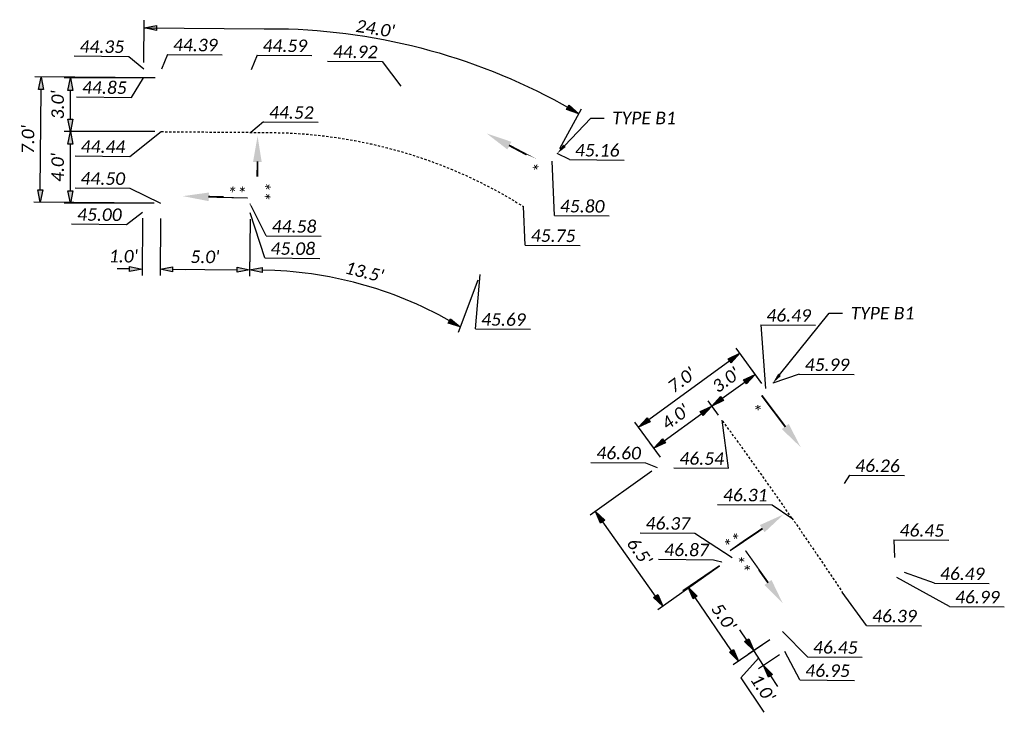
# Model space of a CAD drawing. Extents: x 2245516 to 2245827, y 596179 to 596303.
# Tile 1 of 3: x 2245690 to 2245745, y 596188 to 596227. Entities that reach past the tile are written whole.
import ezdxf
from ezdxf import colors
from ezdxf.entities.mleader import LeaderData, LeaderLine
from ezdxf.math import Vec2, Vec3

# ---------------------------------------------------------------- set-up
doc = ezdxf.new("R2010")
doc.units = 21
doc.header["$MEASUREMENT"] = 0
doc.linetypes.add('HIDDEN2', pattern=[0.1875, 0.125, -0.0625])
for name, color, linetype in [('PV_P_Curb_Ramp', 120, 'Continuous'), ('PV_P_Text', 7, 'Continuous'), ('TX_P_20', 7, 'Continuous')]:
    doc.layers.add(name, color=color, linetype=linetype)
doc.styles.add('P_Slanted_Normal', font='calibrii.ttf', dxfattribs={"height": 0.14})
doc.dimstyles.new('Dec-1  Slanted', dxfattribs={"dimtxt": 0.14, "dimasz": 0.14, "dimexe": 0.07, "dimexo": 0.07, "dimgap": 0.07, "dimtad": 1, "dimdec": 1, "dimzin": 3, "dimdsep": 46, "dimtxsty": 'P_Slanted_Normal', "dimblk": 'Dim1', "dimcen": 0, "dimclrd": 95, "dimclre": 95, "dimclrt": 7, "dimadec": 1, "dimazin": 3, "dimtfac": 1, "dimtdec": 1, "dimtix": 1, "dimtofl": 0, "dimtmove": 1, "dimatfit": 3, "dimldrblk": 'Dim1', "dimfxl": 1, "dimtolj": 1, "dimtzin": 0, "dimlwd": -1, "dimlwe": -1, "dimarcsym": 0})

# ---------------------------------------------------------------- blocks, each defined once
blk = doc.blocks.new('Dim1')
h = blk.add_hatch(color=4)
h.dxf.hatch_style = 1
h.paths.add_polyline_path([(0, 0), (-1, -0.2), (-1, 0.2)])
at = {"color": 4}
blk.add_lwpolyline([(0, 0), (-1, -0.2), (-1, 0.2), (0, 0)], dxfattribs=at)
blk = doc.blocks.new('*D1048')
at = {"layer": 'Defpoints', "color": 0, "transparency": 16777216}
for p in [(2245691.403, 596223.943), (2245698.121, 596223.89), (2245698.065, 596216.891)]:
    blk.add_point(p, dxfattribs=at)
at = {"layer": 'PV_P_Text', "color": 95, "linetype": 'Continuous', "transparency": 16777216}
for p, q in [((2245697.771, 596223.893), (2245691.053, 596223.946)), ((2245691.353, 596217.644), (2245691.398, 596223.243)), ((2245697.716, 596216.893), (2245690.998, 596216.946))]:
    blk.add_line(p, q, dxfattribs=at)
at = {"layer": 'PV_P_Text', "color": 95, "transparency": 16777216, "xscale": 0.7000000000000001, "yscale": 0.7000000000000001, "zscale": 0.7000000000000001}
for p, rotation in [((2245691.403, 596223.943), 89.5482645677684), ((2245691.348, 596216.944), 269.5482645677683)]:
    blk.add_blockref('Dim1', p, dxfattribs=dict(at, rotation=rotation))
at = {"layer": 'PV_P_Text', "color": 7, "transparency": 16777216, "insert": (2245690.667, 596220.449), "char_height": 0.7, "attachment_point": 5, "rotation": 89.5483, "style": 'P_Slanted_Normal'}
blk.add_mtext("\\A1;7.0'", dxfattribs=at)
blk = doc.blocks.new('*D1049')
at = {"layer": 'Defpoints', "color": 0, "transparency": 16777216}
for p in [(2245697.062, 596216.399), (2245698.062, 596216.391), (2245698.036, 596213.205)]:
    blk.add_point(p, dxfattribs=at)
at = {"layer": 'PV_P_Text', "color": 95, "linetype": 'Continuous', "transparency": 16777216}
for p, q in [((2245697.059, 596216.049), (2245697.034, 596212.863)), ((2245698.059, 596216.041), (2245698.034, 596212.855)), ((2245696.336, 596213.218), (2245695.637, 596213.224)), ((2245698.736, 596213.2), (2245699.436, 596213.194))]:
    blk.add_line(p, q, dxfattribs=at)
at = {"layer": 'PV_P_Text', "color": 95, "transparency": 16777216, "xscale": 0.7000000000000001, "yscale": 0.7000000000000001, "zscale": 0.7000000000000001}
for p, rotation in [((2245697.036, 596213.213), 359.5482645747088), ((2245698.036, 596213.205), 179.5482645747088)]:
    blk.add_blockref('Dim1', p, dxfattribs=dict(at, rotation=rotation))
at = {"layer": 'PV_P_Text', "color": 7, "transparency": 16777216, "insert": (2245695.992, 596213.93), "char_height": 0.7, "attachment_point": 5, "rotation": 359.5483, "style": 'P_Slanted_Normal'}
blk.add_mtext("\\A1;1.0'", dxfattribs=at)
blk = doc.blocks.new('*D1050')
at = {"layer": 'Defpoints', "color": 0, "transparency": 16777216}
for p in [(2245698.062, 596216.391), (2245703.061, 596216.351), (2245703.036, 596213.166)]:
    blk.add_point(p, dxfattribs=at)
at = {"layer": 'PV_P_Text', "color": 95, "linetype": 'Continuous', "transparency": 16777216}
for p, q in [((2245698.059, 596216.041), (2245698.034, 596212.855)), ((2245703.059, 596216.001), (2245703.034, 596212.816)), ((2245698.736, 596213.2), (2245702.336, 596213.171))]:
    blk.add_line(p, q, dxfattribs=at)
at = {"layer": 'PV_P_Text', "color": 95, "transparency": 16777216, "xscale": 0.7000000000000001, "yscale": 0.7000000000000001, "zscale": 0.7000000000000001}
for p, rotation in [((2245698.036, 596213.205), 179.5482645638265), ((2245703.036, 596213.166), 359.5482645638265)]:
    blk.add_blockref('Dim1', p, dxfattribs=dict(at, rotation=rotation))
at = {"layer": 'PV_P_Text', "color": 7, "transparency": 16777216, "insert": (2245700.542, 596213.894), "char_height": 0.7, "attachment_point": 5, "rotation": 359.5483, "style": 'P_Slanted_Normal'}
blk.add_mtext("\\A1;5.0'", dxfattribs=at)
blk = doc.blocks.new('*D1051')
at = {"layer": 'Defpoints', "color": 0, "transparency": 16777216}
for p in [(2245732.358, 596192.689), (2245731.17, 596191.9), (2245732.911, 596191.855)]:
    blk.add_point(p, dxfattribs=at)
at = {"layer": 'PV_P_Text', "color": 95, "linetype": 'Continuous', "transparency": 16777216}
for p, q in [((2245730.783, 596192.483), (2245730.396, 596193.066)), ((2245732.067, 596192.495), (2245730.878, 596191.706)), ((2245731.723, 596191.067), (2245731.17, 596191.9)), ((2245731.446, 596191.483), (2245730.454, 596190.377)), ((2245732.62, 596191.662), (2245731.431, 596190.873)), ((2245730.454, 596190.377), (2245731.733, 596188.45)), ((2245732.11, 596190.483), (2245732.497, 596189.9))]:
    blk.add_line(p, q, dxfattribs=at)
at = {"layer": 'PV_P_Text', "color": 95, "transparency": 16777216, "xscale": 0.7000000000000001, "yscale": 0.7000000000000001, "zscale": 0.7000000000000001}
for p, rotation in [((2245731.17, 596191.9), 303.5683915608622), ((2245731.723, 596191.067), 123.5683915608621)]:
    blk.add_blockref('Dim1', p, dxfattribs=dict(at, rotation=rotation))
at = {"layer": 'PV_P_Text', "color": 7, "transparency": 16777216, "insert": (2245731.684, 596189.806), "char_height": 0.7, "attachment_point": 5, "rotation": 303.5684, "style": 'P_Slanted_Normal'}
blk.add_mtext("\\A1;1.0'", dxfattribs=at)
blk = doc.blocks.new('*D1052')
at = {"layer": 'Defpoints', "color": 0, "transparency": 16777216}
for p in [(2245729.547, 596196.824), (2245727.51, 596195.439), (2245732.358, 596192.689)]:
    blk.add_point(p, dxfattribs=at)
at = {"layer": 'PV_P_Text', "color": 95, "linetype": 'Continuous', "transparency": 16777216}
for p, q in [((2245729.257, 596196.627), (2245727.22, 596195.242)), ((2245729.928, 596191.882), (2245727.903, 596194.86)), ((2245732.069, 596192.492), (2245730.032, 596191.107))]:
    blk.add_line(p, q, dxfattribs=at)
at = {"layer": 'PV_P_Text', "color": 95, "transparency": 16777216, "xscale": 0.7000000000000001, "yscale": 0.7000000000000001, "zscale": 0.7000000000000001}
for p, rotation in [((2245727.51, 596195.439), 124.2122185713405), ((2245730.321, 596191.304), 304.2122185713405)]:
    blk.add_blockref('Dim1', p, dxfattribs=dict(at, rotation=rotation))
at = {"layer": 'PV_P_Text', "color": 7, "transparency": 16777216, "insert": (2245729.502, 596193.77), "char_height": 0.7, "attachment_point": 5, "rotation": 304.2122, "style": 'P_Slanted_Normal'}
blk.add_mtext("\\A1;5.0'", dxfattribs=at)
blk = doc.blocks.new('*D1053')
at = {"layer": 'Defpoints', "color": 0, "transparency": 16777216}
for p in [(2245725.777, 596202.119), (2245722.336, 596199.669), (2245729.547, 596196.824)]:
    blk.add_point(p, dxfattribs=at)
at = {"layer": 'PV_P_Text', "color": 95, "linetype": 'Continuous', "transparency": 16777216}
for p, q in [((2245725.492, 596201.916), (2245722.051, 596199.466)), ((2245725.699, 596194.944), (2245722.742, 596199.099)), ((2245729.262, 596196.621), (2245725.82, 596194.171))]:
    blk.add_line(p, q, dxfattribs=at)
at = {"layer": 'PV_P_Text', "color": 95, "transparency": 16777216, "xscale": 0.7000000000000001, "yscale": 0.7000000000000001, "zscale": 0.7000000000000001}
for p, rotation in [((2245722.336, 596199.669), 125.4461703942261), ((2245726.105, 596194.374), 305.4461703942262)]:
    blk.add_blockref('Dim1', p, dxfattribs=dict(at, rotation=rotation))
at = {"layer": 'PV_P_Text', "color": 7, "transparency": 16777216, "insert": (2245724.798, 596197.432), "char_height": 0.7, "attachment_point": 5, "rotation": 305.4462, "style": 'P_Slanted_Normal'}
blk.add_mtext("\\A1;6.5'", dxfattribs=at)
blk = doc.blocks.new('*D1055')
at = {"layer": 'Defpoints', "color": 0, "transparency": 16777216}
for p in [(2245731.834, 596206.542), (2245724.747, 596204.377), (2245726.181, 596202.414)]:
    blk.add_point(p, dxfattribs=at)
at = {"layer": 'PV_P_Text', "color": 95, "linetype": 'Continuous', "transparency": 16777216}
for p, q in [((2245731.627, 596206.825), (2245730.193, 596208.788)), ((2245729.835, 596208.093), (2245725.312, 596204.79)), ((2245725.975, 596202.696), (2245724.541, 596204.66))]:
    blk.add_line(p, q, dxfattribs=at)
at = {"layer": 'PV_P_Text', "color": 95, "transparency": 16777216, "xscale": 0.7000000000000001, "yscale": 0.7000000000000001, "zscale": 0.7000000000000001}
for p, rotation in [((2245730.4, 596208.506), 36.1435909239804), ((2245724.747, 596204.377), 216.1435909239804)]:
    blk.add_blockref('Dim1', p, dxfattribs=dict(at, rotation=rotation))
at = {"layer": 'PV_P_Text', "color": 7, "transparency": 16777216, "insert": (2245727.155, 596207.014), "char_height": 0.7, "attachment_point": 5, "rotation": 36.1436, "style": 'P_Slanted_Normal'}
blk.add_mtext("\\A1;7.0'", dxfattribs=at)
blk = doc.blocks.new('ARR')
at = {"const_width": 0.0138}
blk.add_lwpolyline([(0.295, 0.0008), (0.0014, 0.0008)], dxfattribs=at)
blk.add_solid([(0.2917, 0.0322), (0.292, -0.0319), (0.4843, 0.001)])
blk = doc.blocks.new('*D1062')
at = {"layer": 'Defpoints', "color": 0, "transparency": 16777216}
for p in [(2245693.033, 596223.89), (2245698.121, 596223.89), (2245698.097, 596220.891)]:
    blk.add_point(p, dxfattribs=at)
at = {"layer": 'PV_P_Text', "color": 95, "linetype": 'Continuous', "transparency": 16777216}
for p, q in [((2245697.771, 596223.89), (2245692.683, 596223.89)), ((2245693.033, 596221.591), (2245693.033, 596223.19)), ((2245697.747, 596220.891), (2245692.683, 596220.891))]:
    blk.add_line(p, q, dxfattribs=at)
at = {"layer": 'PV_P_Text', "color": 95, "transparency": 16777216, "xscale": 0.7000000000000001, "yscale": 0.7000000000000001, "zscale": 0.7000000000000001}
for p, rotation in [((2245693.033, 596223.89), 90), ((2245693.033, 596220.891), 270)]:
    blk.add_blockref('Dim1', p, dxfattribs=dict(at, rotation=rotation))
at = {"layer": 'PV_P_Text', "color": 7, "transparency": 16777216, "insert": (2245692.324, 596222.39), "char_height": 0.7, "attachment_point": 5, "rotation": 90, "style": 'P_Slanted_Normal'}
blk.add_mtext("\\A1;3.0'", dxfattribs=at)
blk = doc.blocks.new('*D1063')
at = {"layer": 'Defpoints', "color": 0, "transparency": 16777216}
for p in [(2245693.033, 596220.891), (2245698.097, 596220.891), (2245698.065, 596216.891)]:
    blk.add_point(p, dxfattribs=at)
at = {"layer": 'PV_P_Text', "color": 95, "linetype": 'Continuous', "transparency": 16777216}
for p, q in [((2245697.747, 596220.891), (2245692.683, 596220.891)), ((2245693.033, 596217.591), (2245693.033, 596220.191)), ((2245697.715, 596216.891), (2245692.683, 596216.891))]:
    blk.add_line(p, q, dxfattribs=at)
at = {"layer": 'PV_P_Text', "color": 95, "transparency": 16777216, "xscale": 0.7000000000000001, "yscale": 0.7000000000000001, "zscale": 0.7000000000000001}
for p, rotation in [((2245693.033, 596220.891), 90), ((2245693.033, 596216.891), 270)]:
    blk.add_blockref('Dim1', p, dxfattribs=dict(at, rotation=rotation))
at = {"layer": 'PV_P_Text', "color": 7, "transparency": 16777216, "insert": (2245692.324, 596218.891), "char_height": 0.7, "attachment_point": 5, "rotation": 90, "style": 'P_Slanted_Normal'}
blk.add_mtext("\\A1;4.0'", dxfattribs=at)
blk = doc.blocks.new('*D1064')
at = {"layer": 'Defpoints', "color": 0, "transparency": 16777216}
for p in [(2245728.835, 596205.562), (2245729.411, 596204.773), (2245726.181, 596202.414)]:
    blk.add_point(p, dxfattribs=at)
at = {"layer": 'PV_P_Text', "color": 95, "linetype": 'Continuous', "transparency": 16777216}
for p, q in [((2245729.205, 596205.056), (2245728.629, 596205.844)), ((2245726.17, 596203.615), (2245728.27, 596205.149)), ((2245725.975, 596202.696), (2245725.399, 596203.485))]:
    blk.add_line(p, q, dxfattribs=at)
at = {"layer": 'PV_P_Text', "color": 95, "transparency": 16777216, "xscale": 0.7000000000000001, "yscale": 0.7000000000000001, "zscale": 0.7000000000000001}
for p, rotation in [((2245728.835, 596205.562), 36.14359092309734), ((2245725.605, 596203.203), 216.1435909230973)]:
    blk.add_blockref('Dim1', p, dxfattribs=dict(at, rotation=rotation))
at = {"layer": 'PV_P_Text', "color": 7, "transparency": 16777216, "insert": (2245726.802, 596204.954), "char_height": 0.7, "attachment_point": 5, "rotation": 36.1436, "style": 'P_Slanted_Normal'}
blk.add_mtext("\\A1;4.0'", dxfattribs=at)
blk = doc.blocks.new('*D1065')
at = {"layer": 'Defpoints', "color": 0, "transparency": 16777216}
for p in [(2245731.258, 596207.331), (2245731.834, 596206.542), (2245729.411, 596204.773)]:
    blk.add_point(p, dxfattribs=at)
at = {"layer": 'PV_P_Text', "color": 95, "linetype": 'Continuous', "transparency": 16777216}
for p, q in [((2245731.627, 596206.825), (2245731.051, 596207.614)), ((2245729.4, 596205.975), (2245730.692, 596206.918)), ((2245729.205, 596205.056), (2245728.629, 596205.844))]:
    blk.add_line(p, q, dxfattribs=at)
at = {"layer": 'PV_P_Text', "color": 95, "transparency": 16777216, "xscale": 0.7000000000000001, "yscale": 0.7000000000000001, "zscale": 0.7000000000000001}
for p, rotation in [((2245731.258, 596207.331), 36.14359092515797), ((2245728.835, 596205.562), 216.143590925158)]:
    blk.add_blockref('Dim1', p, dxfattribs=dict(at, rotation=rotation))
at = {"layer": 'PV_P_Text', "color": 7, "transparency": 16777216, "insert": (2245729.628, 596207.019), "char_height": 0.7, "attachment_point": 5, "rotation": 36.1436, "style": 'P_Slanted_Normal'}
blk.add_mtext("\\A1;3.0'", dxfattribs=at)

msp = doc.modelspace()

# ---------------------------------------------------------------- linework, layer by layer
at = {"layer": 'PV_P_Curb_Ramp', "linetype": 'HIDDEN2', "flags": 128}
msp.add_lwpolyline([(2245733.302, 596199.305, -0.004605), (2245736.113, 596195.17, -0.004554)], format="xyb", dxfattribs=at)
at = {"layer": 'PV_P_Text', "color": 95, "linetype": 'Continuous'}
for p, q in [((2245697.127, 596224.748), (2245697.146, 596227.111)), ((2245720.357, 596219.957), (2245721.553, 596222.163)), ((2245703.059, 596216.001), (2245703.034, 596212.84)), ((2245715.779, 596212.584), (2245714.675, 596209.677))]:
    msp.add_line(p, q, dxfattribs=at)
for points in [[(2245697.143, 596226.695), (2245703.846, 596226.642), (2245705.212, 596226.629, -0.126393), (2245721.407, 596221.894, -0.047225)], [(2245714.79, 596209.978, 0.124914), (2245704.436, 596213.138), (2245703.736, 596213.16)]]:
    msp.add_lwpolyline(points, format="xyb", dxfattribs=at)
at = {"layer": 'TX_P_20', "flags": 128}
for points in [[(2245693.234, 596225.117), (2245696.291, 596225.093)], [(2245696.291, 596225.093), (2245697.125, 596224.398)], [(2245698.451, 596225.207), (2245698.125, 596224.39)], [(2245698.451, 596225.207), (2245701.508, 596225.183)], [(2245703.451, 596225.168), (2245703.124, 596224.351)], [(2245703.451, 596225.168), (2245706.508, 596225.144)], [(2245707.374, 596224.826), (2245710.431, 596224.802)], [(2245710.431, 596224.802), (2245711.469, 596223.425)], [(2245696.433, 596222.807), (2245697.121, 596223.898)], [(2245693.376, 596222.831), (2245696.433, 596222.807)], [(2245703.811, 596221.441), (2245703.097, 596220.851)], [(2245703.811, 596221.441), (2245706.868, 596221.417)], [(2245696.358, 596219.509), (2245698.097, 596220.891)], [(2245693.3, 596219.533), (2245696.358, 596219.509)], [(2245720.882, 596219.328), (2245720.197, 596219.662)], [(2245720.046, 596216.202), (2245719.929, 596219.24)], [(2245720.882, 596219.328), (2245723.939, 596219.304)], [(2245693.289, 596217.748), (2245696.347, 596217.724)], [(2245696.347, 596217.724), (2245698.065, 596216.891)], [(2245703.964, 596215.075), (2245703.065, 596216.851)], [(2245718.423, 596214.556), (2245718.32, 596216.708)], [(2245696.155, 596215.711), (2245697.062, 596216.399)], [(2245703.893, 596213.835), (2245703.061, 596216.351)], [(2245720.046, 596216.202), (2245723.103, 596216.178)], [(2245693.098, 596215.735), (2245696.155, 596215.711)], [(2245703.964, 596215.075), (2245707.021, 596215.051)], [(2245718.423, 596214.556), (2245721.48, 596214.532)], [(2245703.893, 596213.835), (2245706.95, 596213.811)], [(2245715.648, 596209.872), (2245715.907, 596212.91)], [(2245731.572, 596210.101), (2245731.834, 596206.542)], [(2245731.572, 596210.101), (2245734.629, 596210.077)], [(2245715.648, 596209.872), (2245718.705, 596209.848)], [(2245733.714, 596207.345), (2245732.238, 596206.837)], [(2245733.714, 596207.345), (2245736.771, 596207.321)], [(2245729.773, 596202.083), (2245729.411, 596204.773)], [(2245722.08, 596202.414), (2245725.138, 596202.39)], [(2245725.138, 596202.39), (2245725.777, 596202.119)], [(2245726.716, 596202.107), (2245729.773, 596202.083)], [(2245736.527, 596201.701), (2245736.222, 596201.236)], [(2245736.527, 596201.701), (2245739.584, 596201.677)], [(2245729.147, 596200.066), (2245732.204, 596200.042)], [(2245732.204, 596200.042), (2245733.302, 596199.305)], [(2245724.827, 596198.481), (2245727.884, 596198.457)], [(2245739.001, 596198.093), (2245742.058, 596198.069)], [(2245739.001, 596198.093), (2245739.032, 596197.1)], [(2245725.866, 596197.002), (2245728.923, 596196.978)], [(2245728.923, 596196.978), (2245729.547, 596196.824)], [(2245742.102, 596194.363), (2245739.168, 596195.991)], [(2245741.26, 596195.668), (2245739.585, 596196.266)], [(2245741.26, 596195.668), (2245744.317, 596195.644)], [(2245737.473, 596193.306), (2245736.113, 596195.17)], [(2245742.102, 596194.363), (2245745.159, 596194.339)], [(2245737.473, 596193.306), (2245740.53, 596193.282)], [(2245734.174, 596191.556), (2245732.775, 596192.964)], [(2245733.738, 596190.257), (2245732.911, 596191.855)], [(2245734.174, 596191.556), (2245737.231, 596191.532)], [(2245733.738, 596190.257), (2245736.795, 596190.233)]]:
    msp.add_lwpolyline(points, dxfattribs=at)

# ---------------------------------------------------------------- block references
at = {"layer": 'PV_P_Text', "color": 95}
for p, xscale, yscale, zscale, rotation in [((2245697.143, 596226.695), 0.7000000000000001, 0.7000000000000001, 0.7000000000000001, 179.5482645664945), ((2245697.143, 596226.695), 0.7000000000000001, 0.7000000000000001, 0.7000000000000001, 179.5482645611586), ((2245721.407, 596221.894), 0.7000000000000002, 0.7000000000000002, 0.7000000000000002, 330.0022383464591), ((2245703.036, 596213.166), 0.7000000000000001, 0.7000000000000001, 0.7000000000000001, 179.5482645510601), ((2245714.79, 596209.978), 0.7, 0.7, 0.7, 330.9675357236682)]:
    msp.add_blockref('Dim1', p, dxfattribs=dict(at, xscale=xscale, yscale=yscale, zscale=zscale, rotation=rotation))
at = {"layer": 'TX_P_20'}
for p, xscale, yscale, zscale, rotation in [((2245703.459, 596217.012), -7.499999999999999, 7.5, 10, 269.8063657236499), ((2245719.467, 596219.085), -7.500000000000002, 7.499999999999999, 10, 332.0918259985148), ((2245702.943, 596217.2), -7.5, 7.5, 10, 358.7387083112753), ((2245731.616, 596206.167), -7.5, 7.5, 10, 127), ((2245729.831, 596197.487), -7.5, 7.5, 9.999999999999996, 214), ((2245730.699, 596197.49), -7.5, 7.500000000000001, 9.999999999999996, 125.4707895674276)]:
    msp.add_blockref('ARR', p, dxfattribs=dict(at, xscale=xscale, yscale=yscale, zscale=zscale, rotation=rotation))

# ---------------------------------------------------------------- texts
at = {"layer": 'PV_P_Text', "color": 7, "char_height": 0.7, "attachment_point": 5, "style": 'P_Slanted_Normal'}
for s, insert, rotation in [("\\A1;24.0'", (2245710.048, 596226.646), 351), ("\\A1;13.5'", (2245709.439, 596213.056), 346)]:
    msp.add_mtext(s, dxfattribs=dict(at, insert=insert, rotation=rotation))
at = {"layer": 'TX_P_20', "char_height": 0.7, "width": 3.49927, "attachment_point": 9, "rotation": 359.5483, "style": 'P_Slanted_Normal'}
for s, insert in [('44.35', (2245696.028, 596225.272)), ('44.39', (2245701.245, 596225.363)), ('44.59', (2245706.244, 596225.323)), ('44.92', (2245710.168, 596224.982)), ('44.85', (2245696.17, 596222.986)), ('44.52', (2245706.605, 596221.596)), ('44.44', (2245696.094, 596219.688)), ('45.16', (2245723.676, 596219.483)), ('44.50', (2245696.083, 596217.903)), ('45.80', (2245722.84, 596216.357)), ('45.00', (2245695.892, 596215.89)), ('44.58', (2245706.758, 596215.23)), ('45.75', (2245721.217, 596214.711)), ('45.08', (2245706.687, 596213.99)), ('46.49', (2245734.366, 596210.256)), ('45.69', (2245718.442, 596210.027)), ('45.99', (2245736.507, 596207.5)), ('46.60', (2245724.874, 596202.569)), ('46.54', (2245729.51, 596202.262)), ('46.26', (2245739.32, 596201.857)), ('46.31', (2245731.941, 596200.221)), ('46.37', (2245727.621, 596198.637)), ('46.45', (2245741.795, 596198.248)), ('46.49', (2245744.053, 596195.824)), ('46.99', (2245744.896, 596194.519)), ('46.39', (2245740.267, 596193.461)), ('46.45', (2245736.968, 596191.711)), ('46.95', (2245736.532, 596190.412))]:
    msp.add_mtext(s, dxfattribs=dict(at, insert=insert))

# ---------------------------------------------------------------- dimensions: what is measured, and where the dimension line sits
at = {"layer": 'PV_P_Text'}
for p1, p2, distance, picture, middle in [((2245698.065, 596216.891), (2245698.121, 596223.89), 6.718, '*D1048', (2245690.667, 596220.449)), ((2245698.062, 596216.391), (2245703.061, 596216.351), -3.186, '*D1050', (2245700.542, 596213.894)), ((2245731.834, 596206.542), (2245726.181, 596202.414), -2.431, '*D1055', (2245727.155, 596207.014)), ((2245729.547, 596196.824), (2245725.777, 596202.119), 4.224, '*D1053', (2245724.798, 596197.432)), ((2245732.358, 596192.689), (2245729.547, 596196.824), 2.463, '*D1052', (2245729.502, 596193.77))]:
    dim = msp.add_aligned_dim(p1=p1, p2=p2, distance=distance, dimstyle='Dec-1  Slanted', override={"dimpost": "'"}, dxfattribs=at)
    dim.commit()
    dim.dimension.update_dxf_attribs({"geometry": picture, "text_midpoint": middle})
at = {"layer": 'PV_P_Text', "color": 1}
for base, p1, p2, picture, middle in [((2245693.033, 596223.89), (2245698.097, 596220.891), (2245698.121, 596223.89), '*D1062', (2245692.324, 596222.39)), ((2245693.033, 596220.891), (2245698.065, 596216.891), (2245698.097, 596220.891), '*D1063', (2245692.324, 596218.891))]:
    dim = msp.add_linear_dim(base=base, p1=p1, p2=p2, angle=90, dimstyle='Dec-1  Slanted', override={"dimpost": "'"}, dxfattribs=at)
    dim.commit()
    dim.dimension.update_dxf_attribs({"geometry": picture, "text_midpoint": middle})
at = {"layer": 'PV_P_Text'}
for base, p1, p2, angle, picture, middle in [((2245698.036, 596213.205), (2245697.062, 596216.399), (2245698.062, 596216.391), 359.5483, '*D1049', (2245695.987, 596213.221)), ((2245731.17, 596191.9), (2245732.911, 596191.855), (2245732.358, 596192.689), 123.5684, '*D1051', (2245730.647, 596190.086))]:
    dim = msp.add_linear_dim(base=base, p1=p1, p2=p2, angle=angle, dimstyle='Dec-1  Slanted', override={"dimpost": "'"}, dxfattribs=at)
    dim.commit()
    dim.dimension.update_dxf_attribs({"geometry": picture, "text_midpoint": middle, "dimtype": 161})
at = {"layer": 'PV_P_Text', "color": 1}
dim = msp.add_aligned_dim(p1=(2245726.181, 596202.414), p2=(2245729.411, 596204.773), distance=0.977, dimstyle='Dec-1  Slanted', override={"dimpost": "'"}, dxfattribs=at)
dim.commit()
dim.dimension.update_dxf_attribs({"geometry": '*D1064', "text_midpoint": (2245726.802, 596204.954)})

# ---------------------------------------------------------------- leaders
at = {"layer": 'PV_P_Text'}
ml = msp.add_multileader_mtext('Standard', dxfattribs=at)
ml.set_content('TYPE B1', color=256, style='P_Slanted_Normal')
ml.set_leader_properties()
ml.build(insert=Vec2(0, 0))
ml.multileader.update_dxf_attribs({"dogleg_length": 0.15, "arrow_head_size": 0.6, "scale": 5})
ctx = ml.context
ctx.base_point, ctx.scale, ctx.char_height, ctx.arrow_head_size, ctx.landing_gap_size, ctx.plane_origin = Vec3(2245722.824, 596221.652), 5, 0.7, 0.6, 0.45, Vec3(2245732.155, 596209.394)
notes = []
notes.append((ctx, [(1, (1, 1, 0), (2245722.074, 596221.652), (1, 0), 0.75, [(0, [(2245720.197, 596219.662)], 0, [])])]))
ctx.mtext.insert, ctx.mtext.flow_direction = Vec3(2245723.274, 596222.004), 5
ml = msp.add_multileader_mtext('Standard', dxfattribs=at)
ml.set_content('TYPE B1', color=256, style='P_Slanted_Normal')
ml.set_leader_properties()
ml.build(insert=Vec2(0, 0))
ml.multileader.update_dxf_attribs({"dogleg_length": 0.15, "arrow_head_size": 0.6, "scale": 5})
ctx = ml.context
ctx.base_point, ctx.scale, ctx.char_height, ctx.arrow_head_size, ctx.landing_gap_size, ctx.plane_origin = Vec3(2245736.137, 596210.75), 5, 0.7, 0.6, 0.45, Vec3(2245752.924, 596192.806)
notes.append((ctx, [(1, (1, 1, 0), (2245735.387, 596210.75), (1, 0), 0.75, [(0, [(2245732.238, 596206.837)], 0, [])])]))
ctx.mtext.insert, ctx.mtext.flow_direction = Vec3(2245736.587, 596211.102), 5
for ctx, leaders in notes:
    for number, flags, end, landing, length, lines in leaders:
        leader = LeaderData()
        leader.index, (leader.has_last_leader_line, leader.has_dogleg_vector, leader.attachment_direction) = number, flags
        leader.last_leader_point, leader.dogleg_vector, leader.dogleg_length = Vec3(end), Vec3(landing), length
        for number, points, colour, breaks in lines:
            line = LeaderLine()
            line.index, line.vertices, line.color, line.breaks = number, Vec3.list(points), colors.encode_raw_color(colour), breaks
            leader.lines.append(line)
        ctx.leaders.append(leader)

# ---------------------------------------------------------------- next in the draw order: texts
at = {"layer": 'TX_P_20', "char_height": 0.7, "attachment_point": 5, "style": 'P_Slanted_Normal', "bg_fill": 2}
for s, insert, width, rotation in [('*', (2245718.865, 596218.689), 0.7, 336.7515), ('\\pxqc;**', (2245703.79, 596217.572), 0.88775, 269.7657), ('*', (2245731.181, 596205.353), 0.7, 307.1358), ('\\pxqc;**', (2245729.818, 596198.368), 0.88775, 215.585)]:
    msp.add_mtext(s, dxfattribs=dict(at, insert=insert, width=width, rotation=rotation))

# ---------------------------------------------------------------- next in the draw order: linework, layer by layer
at = {"layer": 'PV_P_Curb_Ramp', "linetype": 'HIDDEN2', "flags": 128}
msp.add_lwpolyline([(2245733.302, 596199.305, 0.006497), (2245729.411, 596204.773)], format="xyb", dxfattribs=at)

# ---------------------------------------------------------------- next in the draw order: texts
at = {"layer": 'TX_P_20', "char_height": 0.7, "width": 0.88775, "attachment_point": 5, "style": 'P_Slanted_Normal', "bg_fill": 2}
for insert, rotation in [((2245702.397, 596217.927), 179.3023), ((2245730.42, 596196.626), 305.5192)]:
    msp.add_mtext('\\pxqc;**', dxfattribs=dict(at, insert=insert, rotation=rotation))
at = {"layer": 'TX_P_20', "insert": (2245728.66, 596197.157), "char_height": 0.7, "width": 3.49927, "attachment_point": 9, "rotation": 359.5483, "style": 'P_Slanted_Normal'}
msp.add_mtext('46.87', dxfattribs=at)

# ---------------------------------------------------------------- next in the draw order: dimensions: what is measured, and where the dimension line sits
at = {"layer": 'PV_P_Text', "color": 1}
dim = msp.add_aligned_dim(p1=(2245729.411, 596204.773), p2=(2245731.834, 596206.542), distance=0.977, dimstyle='Dec-1  Slanted', override={"dimpost": "'"}, dxfattribs=at)
dim.commit()
dim.dimension.update_dxf_attribs({"geometry": '*D1065', "text_midpoint": (2245729.628, 596207.019)})

# ---------------------------------------------------------------- next in the draw order: linework, layer by layer
at = {"layer": 'PV_P_Curb_Ramp', "linetype": 'HIDDEN2', "flags": 128}
msp.add_lwpolyline([(2245698.097, 596220.891), (2245703.097, 596220.851), (2245704.316, 596220.841, -0.138499), (2245718.32, 596216.708)], format="xyb", dxfattribs=at)
at = {"layer": 'TX_P_20', "flags": 128}
msp.add_lwpolyline([(2245727.884, 596198.457), (2245729.964, 596197.099)], dxfattribs=at)

doc.saveas('drawing.dxf')
